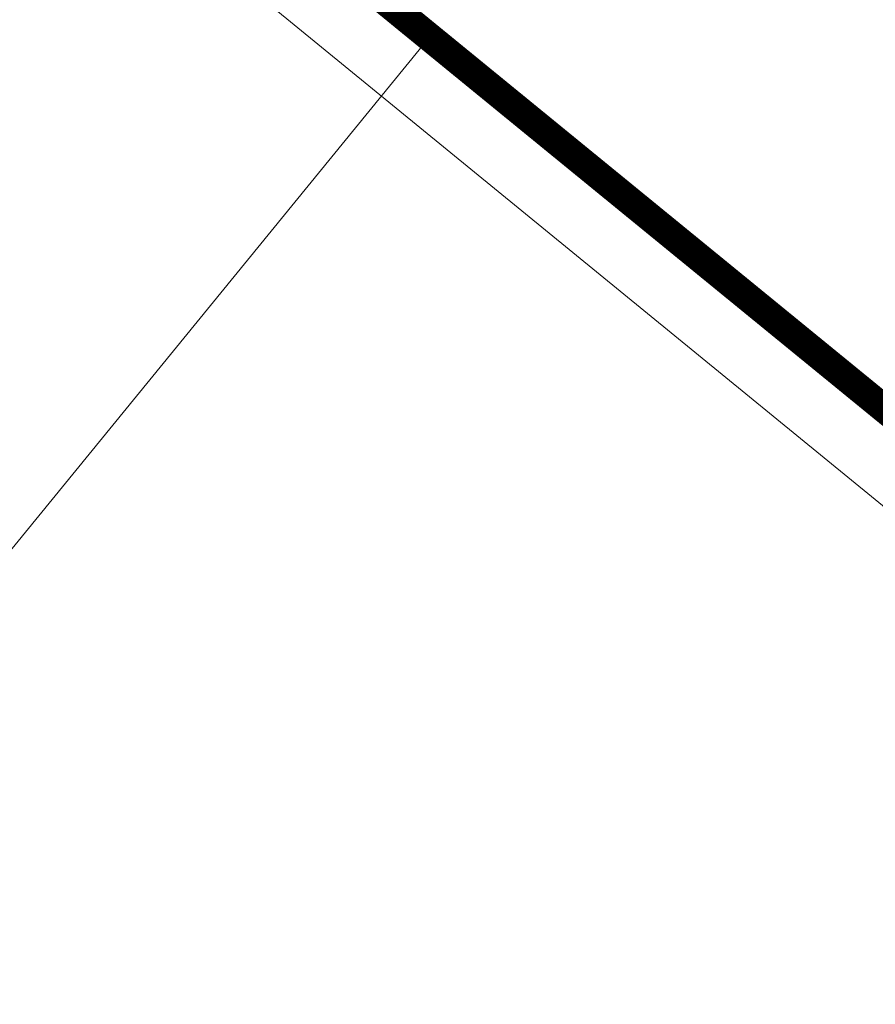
# Model space of a CAD drawing. Header units: millimetres. Extents: x 21148.2 to 21239.2, y 30135 to 30201.8.
# Tile 26 of 189: x 21174.6381 to 21174.7281, y 30161.5255 to 30161.629. Entities that reach past the tile are written whole.
import ezdxf

# ---------------------------------------------------------------- set-up
doc = ezdxf.new("R2010")
doc.units = ezdxf.units.MM
doc.layers.add('AR-T1E-20-L1$0$Seating', color=7, linetype='Continuous', lineweight=13)

# ---------------------------------------------------------------- blocks, each defined once
blk = doc.blocks.new('AR-T1E-20-L1$0$Landseat')
at = {"layer": 'AR-T1E-20-L1$0$Seating', "ltscale": 10, "const_width": 3}
blk.add_lwpolyline([(74.83, 392), (74.83, 327.71, -0.112714), (45.1, 197.5, 0.228329), (45.1, -197.5, -0.112714), (74.83, -327.71), (74.83, -392, 0.414214), (82.83, -400), (696.83, -400, 0.414214), (704.83, -392), (704.83, -278.39, -0.026921), (707.72, -224.66, 0.053882), (707.72, 224.66, -0.026921), (704.83, 278.39), (704.83, 392, 0.414214), (696.83, 400), (82.83, 400, 0.414214)], format="xyb", close=True, dxfattribs=at)
at = {"layer": 'AR-T1E-20-L1$0$Seating', "ltscale": 10}
for points in [[(74.83, -392), (696.83, -392), (696.83, -278.39, -0.026921), (699.77, -223.8, 0.053882), (699.77, 223.8, -0.026921), (696.83, 278.39), (696.83, 392), (74.83, 392)], [(445.98, -400), (445.98, -278.39, -0.026921), (448.92, -223.8, 0.053882), (448.92, 223.8, -0.026921), (445.98, 278.39), (445.98, 392)]]:
    blk.add_lwpolyline(points, format="xyb", dxfattribs=at)

msp = doc.modelspace()

# ---------------------------------------------------------------- block references
at = {"layer": 'AR-T1E-20-L1$0$Seating', "ltscale": 10, "xscale": 0.001, "yscale": 0.001, "zscale": 0.001, "rotation": 140.765436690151}
msp.add_blockref('AR-T1E-20-L1$0$Landseat', (21174.77362, 30161.03527), dxfattribs=at)

doc.saveas('drawing.dxf')
